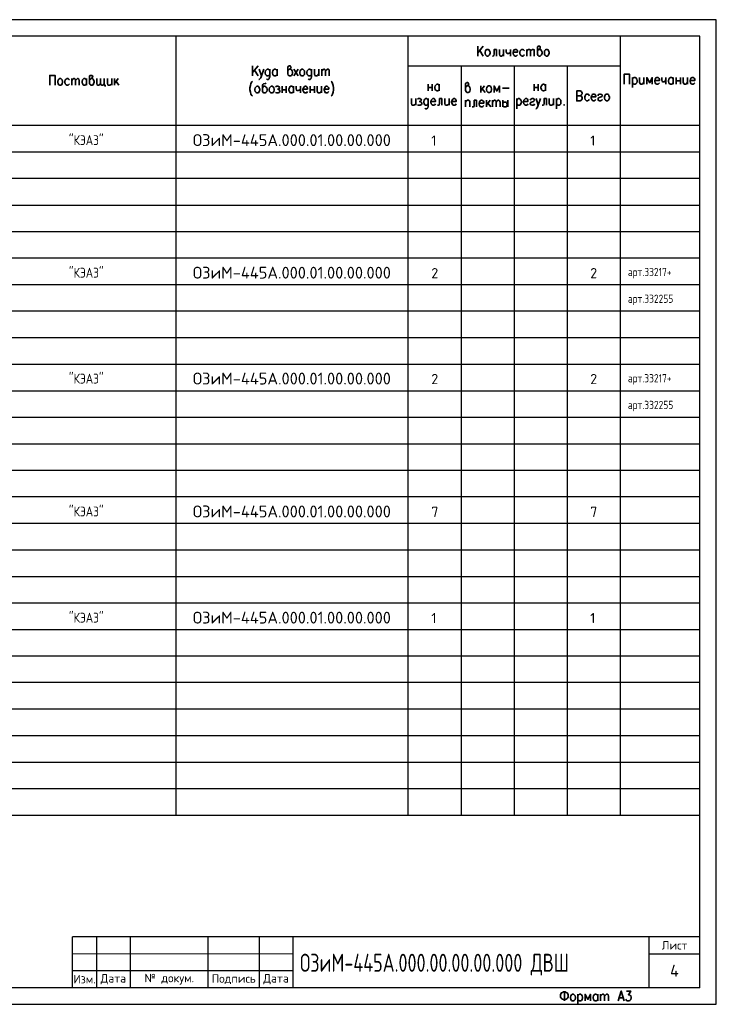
# Model space of a CAD drawing. Header units: millimetres. Extents: x -2 to 2563, y -1050 to -750.
# Tile 11 of 16: x 1495 to 1707, y -1050 to -750. Entities that reach past the tile are written whole.
import ezdxf

# ---------------------------------------------------------------- set-up
doc = ezdxf.new("R2010")
doc.units = ezdxf.units.MM
doc.layers.add('Cont', color=6, linetype='Continuous')
doc.layers.add('Text', color=3, linetype='Continuous')
doc.styles.add('Isocpeur', font='isocpeur.ttf')
doc.styles.add('simplex', font='simplex.shx', dxfattribs={"width": 0.9})
doc.styles.add('Style1', font='romans.shx', dxfattribs={"width": 0.8})

msp = doc.modelspace()

# ---------------------------------------------------------------- linework, layer by layer
at = {"color": 7, "linetype": 'Continuous', "lineweight": 25}
for p, q in [((1706.79, -750.23), (1282.76, -750.23)), ((1706.79, -1050.02), (1706.79, -750.23)), ((1701.81, -790.6), (1302.94, -790.6)), ((1701.81, -798.63), (1302.94, -798.63)), ((1701.81, -806.76), (1302.94, -806.76)), ((1701.81, -814.8), (1302.94, -814.8)), ((1701.81, -822.84), (1302.94, -822.84)), ((1701.81, -830.96), (1302.94, -830.96)), ((1701.81, -839), (1302.94, -839)), ((1701.81, -847.13), (1302.94, -847.13)), ((1701.81, -855.17), (1302.94, -855.17)), ((1701.81, -863.29), (1302.94, -863.29)), ((1701.81, -871.33), (1302.94, -871.33)), ((1701.81, -879.46), (1302.94, -879.46)), ((1701.81, -887.5), (1302.94, -887.5)), ((1701.81, -895.53), (1302.94, -895.53)), ((1701.81, -903.66), (1302.94, -903.66)), ((1701.81, -911.7), (1302.94, -911.7)), ((1701.81, -919.83), (1302.94, -919.83)), ((1701.81, -927.86), (1302.94, -927.86)), ((1701.81, -935.99), (1302.94, -935.99)), ((1701.81, -944.03), (1302.94, -944.03)), ((1701.81, -952.07), (1302.94, -952.07)), ((1701.81, -960.19), (1302.94, -960.19)), ((1701.81, -968.23), (1302.94, -968.23)), ((1701.81, -976.36), (1302.94, -976.36)), ((1701.81, -984.4), (1302.94, -984.4)), ((1282.76, -1050.02), (1706.79, -1050.02))]:
    msp.add_line(p, q, dxfattribs=at)
at = {"color": 7, "linetype": 'Continuous', "lineweight": 35}
for p, q in [((1635.84, -758.27), (1634.18, -760.28)), ((1634.18, -758.27), (1634.18, -761.33)), ((1635.84, -761.33), (1634.8, -759.58)), ((1639.86, -759.32), (1639.86, -761.33)), ((1642.05, -759.32), (1642.05, -761.33)), ((1644.14, -759.32), (1644.14, -761.33)), ((1649.13, -759.32), (1649.13, -761.33)), ((1567.34, -764.3), (1565.68, -766.31)), ((1565.68, -764.3), (1565.68, -767.35)), ((1567.34, -767.35), (1566.29, -765.61)), ((1573.11, -765.34), (1573.11, -767.35)), ((1578.26, -765.34), (1579.57, -767.35)), ((1579.57, -765.34), (1578.26, -767.35)), ((1585.78, -765.34), (1585.78, -767.35)), ((1586.74, -765.34), (1586.74, -767.35)), ((1510.63, -768.14), (1510.63, -770.15)), ((1515.09, -768.14), (1515.09, -770.15)), ((1522.78, -768.14), (1522.78, -770.15)), ((1523.65, -768.14), (1523.65, -770.15)), ((1524.79, -768.14), (1523.65, -769.63)), ((1524.09, -769.01), (1524.96, -770.15)), ((1619.07, -769.89), (1619.07, -771.9)), ((1620.29, -769.89), (1620.29, -771.9)), ((1622.48, -769.89), (1622.48, -771.9)), ((1635.15, -770.41), (1635.15, -772.42)), ((1636.28, -770.41), (1635.15, -771.81)), ((1651.4, -769.89), (1651.4, -771.9)), ((1652.62, -769.89), (1652.62, -771.9)), ((1654.8, -769.89), (1654.8, -771.9)), ((1681.28, -767.88), (1681.28, -770.85)), ((1684.77, -767.88), (1684.77, -769.89)), ((1691.42, -767.88), (1691.42, -769.89)), ((1693.69, -767.88), (1693.69, -769.89)), ((1694.56, -767.88), (1694.56, -769.89)), ((1694.56, -768.84), (1695.87, -768.84)), ((1695.87, -767.88), (1695.87, -769.89)), ((1698.06, -767.88), (1698.06, -769.89)), ((1574.68, -770.5), (1574.68, -772.51)), ((1574.68, -771.55), (1575.9, -771.55)), ((1575.9, -770.5), (1575.9, -772.51)), ((1578.09, -770.5), (1578.09, -772.51)), ((1580.19, -770.5), (1580.19, -772.51)), ((1583.16, -770.5), (1583.16, -772.51)), ((1583.16, -771.55), (1584.47, -771.55)), ((1584.47, -770.5), (1584.47, -772.51)), ((1586.65, -770.5), (1586.65, -772.51)), ((1619.07, -770.85), (1620.29, -770.85)), ((1635.58, -771.29), (1636.46, -772.42)), ((1641.7, -771.11), (1643.8, -771.11)), ((1651.4, -770.85), (1652.62, -770.85)), ((1615.31, -774.26), (1615.31, -776.27)), ((1623.26, -774.26), (1623.26, -776.27)), ((1625.45, -774.26), (1625.45, -776.27)), ((1630.51, -774.78), (1630.51, -776.79)), ((1633.83, -774.78), (1633.83, -776.79)), ((1636.81, -774.78), (1636.81, -776.79)), ((1637.94, -774.78), (1636.81, -776.27)), ((1637.24, -775.65), (1638.12, -776.79)), ((1638.64, -774.78), (1638.64, -776.79)), ((1641.87, -774.78), (1641.87, -776.79)), ((1643.36, -774.78), (1643.36, -776.79)), ((1646.07, -774.26), (1646.07, -777.32)), ((1655.07, -774.26), (1655.07, -776.27)), ((1657.25, -774.26), (1657.25, -776.27)), ((1658.13, -774.26), (1658.13, -777.32)), ((1660.57, -1046), (1660.57, -1048.97)), ((1664.68, -1046.96), (1664.68, -1050.02)), ((1670.71, -1046.96), (1670.71, -1048.97)), ((1671.58, -1046.96), (1671.58, -1048.97)), ((1677.26, -1048.01), (1678.4, -1048.01))]:
    msp.add_line(p, q, dxfattribs=at)
at = {"color": 7, "lineweight": 20}
msp.add_line((1510.89, -1034.63), (1577.97, -1034.63), dxfattribs=at)
at = {"color": 7, "linetype": 'Continuous', "lineweight": 35}
for points in [[(1652.36, -759.75), (1652.53, -759.4), (1652.8, -759.32), (1653.14, -758.97), (1653.23, -758.7), (1653.14, -758.44), (1653.06, -758.27), (1652.71, -758.27), (1652.45, -758.44), (1652.36, -758.53), (1652.36, -760.71), (1652.45, -760.98), (1652.53, -761.15), (1652.8, -761.33), (1653.14, -761.33), (1653.41, -761.15), (1653.58, -760.89), (1653.76, -760.45), (1653.76, -760.1), (1653.58, -759.75), (1653.41, -759.4), (1653.14, -759.32), (1652.8, -759.32)], [(1639.86, -759.32), (1639.16, -759.32), (1639.16, -760.71), (1639.08, -761.15), (1638.81, -761.33), (1638.64, -761.33)], [(1640.82, -759.32), (1640.82, -760.71), (1640.91, -761.15), (1641.17, -761.33), (1641.52, -761.33), (1641.7, -761.15), (1642.05, -760.71)], [(1642.83, -759.32), (1642.83, -760.01), (1643.01, -760.45), (1643.18, -760.54), (1643.53, -760.54), (1643.8, -760.45), (1644.14, -760.01)], [(1644.93, -760.1), (1646.33, -760.1), (1646.33, -759.84), (1646.24, -759.58), (1646.07, -759.4), (1645.89, -759.32), (1645.54, -759.32), (1645.28, -759.4), (1645.11, -759.75), (1644.93, -760.1), (1644.93, -760.45), (1645.11, -760.89), (1645.28, -761.15), (1645.54, -761.33), (1645.89, -761.33), (1646.07, -761.15), (1646.33, -760.89)], [(1648.43, -759.75), (1648.16, -759.4), (1647.99, -759.32), (1647.64, -759.32), (1647.38, -759.4), (1647.12, -759.75), (1647.03, -760.1), (1647.03, -760.45), (1647.12, -760.89), (1647.38, -761.15), (1647.64, -761.33), (1647.99, -761.33), (1648.16, -761.15), (1648.43, -760.89)], [(1649.13, -759.84), (1649.47, -759.4), (1649.65, -759.32), (1649.91, -759.32), (1650.17, -759.4), (1650.26, -759.84), (1650.26, -761.33)], [(1650.26, -759.84), (1650.61, -759.4), (1650.87, -759.32), (1651.05, -759.32), (1651.31, -759.4), (1651.4, -759.84), (1651.4, -761.33)], [(1576.43, -765.78), (1576.69, -765.52), (1576.87, -765.34), (1577.21, -765.08), (1577.39, -764.73), (1577.21, -764.47), (1577.13, -764.3), (1576.78, -764.3), (1576.52, -764.47), (1576.43, -764.65), (1576.43, -766.74), (1576.52, -767.09), (1576.69, -767.18), (1576.87, -767.35), (1577.21, -767.35), (1577.48, -767.18), (1577.74, -766.92), (1577.83, -766.48), (1577.83, -766.22), (1577.74, -765.78), (1577.48, -765.52), (1577.21, -765.34), (1576.87, -765.34)], [(1503.91, -770.15), (1503.91, -767.18), (1505.57, -767.18), (1505.57, -770.15)], [(1516.05, -768.58), (1516.31, -768.32), (1516.49, -768.14), (1516.84, -767.88), (1517.01, -767.53), (1516.84, -767.27), (1516.75, -767.18), (1516.4, -767.18), (1516.14, -767.27), (1516.05, -767.44), (1516.05, -769.63), (1516.14, -769.89), (1516.31, -770.06), (1516.49, -770.15), (1516.84, -770.15), (1517.1, -770.06), (1517.27, -769.71), (1517.45, -769.28), (1517.45, -769.01), (1517.27, -768.58), (1517.1, -768.32), (1516.84, -768.14), (1516.49, -768.14)], [(1568.39, -767.35), (1568.13, -767.97), (1567.87, -768.23), (1567.69, -768.4), (1567.52, -768.4)], [(1567.69, -765.34), (1568.39, -767.35), (1569.09, -765.34)], [(1570.92, -765.78), (1570.75, -765.61), (1570.66, -765.52), (1570.4, -765.34), (1570.14, -765.34), (1569.88, -765.52), (1569.61, -765.78), (1569.53, -766.22), (1569.53, -766.48), (1569.61, -766.92), (1569.88, -767.18), (1570.14, -767.35), (1570.4, -767.35), (1570.66, -767.18), (1570.92, -766.92)], [(1570.92, -765.34), (1570.92, -767.62), (1570.75, -768.05), (1570.66, -768.23), (1570.4, -768.4), (1570.14, -768.4), (1569.88, -768.23)], [(1573.11, -766.92), (1572.85, -767.18), (1572.67, -767.35), (1572.32, -767.35), (1572.06, -767.18), (1571.97, -767.09), (1571.8, -766.92), (1571.71, -766.48), (1571.71, -766.22), (1571.8, -765.78), (1572.06, -765.52), (1572.32, -765.34), (1572.67, -765.34), (1572.85, -765.52), (1573.11, -765.78)], [(1583.59, -765.78), (1583.51, -765.61), (1583.33, -765.52), (1583.16, -765.34), (1582.81, -765.34), (1582.54, -765.52), (1582.28, -765.78), (1582.2, -766.22), (1582.2, -766.48), (1582.28, -766.92), (1582.54, -767.18), (1582.81, -767.35), (1583.16, -767.35), (1583.33, -767.18), (1583.59, -766.92)], [(1583.59, -765.34), (1583.59, -767.62), (1583.51, -768.05), (1583.33, -768.23), (1583.16, -768.4), (1582.81, -768.4), (1582.54, -768.23)], [(1584.55, -765.34), (1584.55, -766.74), (1584.64, -767.18), (1584.9, -767.35), (1585.25, -767.35), (1585.43, -767.18), (1585.78, -766.74)], [(1586.74, -765.87), (1587.09, -765.52), (1587.26, -765.34), (1587.53, -765.34), (1587.79, -765.52), (1587.87, -765.87), (1587.87, -767.35)], [(1587.87, -765.87), (1588.22, -765.52), (1588.4, -765.34), (1588.66, -765.34), (1588.92, -765.52), (1589.01, -765.87), (1589.01, -767.35)], [(1678.75, -769.89), (1678.75, -766.83), (1680.41, -766.83), (1680.41, -769.89)], [(1509.94, -768.58), (1509.67, -768.32), (1509.5, -768.14), (1509.15, -768.14), (1508.89, -768.32), (1508.62, -768.58), (1508.54, -769.01), (1508.54, -769.28), (1508.62, -769.71), (1508.89, -770.06), (1509.15, -770.15), (1509.5, -770.15), (1509.67, -770.06), (1509.94, -769.71)], [(1510.63, -768.75), (1510.98, -768.32), (1511.16, -768.14), (1511.42, -768.14), (1511.68, -768.32), (1511.77, -768.75), (1511.77, -770.15)], [(1511.77, -768.75), (1512.12, -768.32), (1512.38, -768.14), (1512.56, -768.14), (1512.82, -768.32), (1512.91, -768.75), (1512.91, -770.15)], [(1515.09, -769.71), (1514.92, -770.06), (1514.65, -770.15), (1514.3, -770.15), (1514.13, -770.06), (1513.95, -769.89), (1513.87, -769.71), (1513.78, -769.28), (1513.78, -769.01), (1513.87, -768.58), (1514.13, -768.32), (1514.3, -768.14), (1514.65, -768.14), (1514.92, -768.32), (1515.09, -768.58)], [(1519.37, -769.63), (1519.02, -770.06), (1518.85, -770.15), (1518.59, -770.15), (1518.32, -770.06), (1518.24, -769.63), (1518.24, -768.14)], [(1520.51, -769.63), (1520.25, -770.06), (1519.98, -770.15), (1519.72, -770.15), (1519.55, -770.06), (1519.37, -769.63), (1519.37, -768.14)], [(1520.51, -768.14), (1520.51, -770.15), (1520.77, -770.15), (1520.77, -770.59)], [(1521.47, -768.14), (1521.47, -769.63), (1521.56, -770.06), (1521.82, -770.15), (1522.17, -770.15), (1522.43, -770.06), (1522.78, -769.63)], [(1565.68, -768.93), (1565.42, -769.19), (1565.16, -769.63), (1564.98, -770.24), (1564.81, -770.94), (1564.81, -771.55), (1564.98, -772.25), (1565.16, -772.86), (1565.42, -773.3), (1565.68, -773.56)], [(1569.79, -769.54), (1569.61, -769.63), (1569, -769.8), (1568.74, -769.98), (1568.65, -770.24), (1568.65, -771.99), (1568.74, -772.25), (1568.91, -772.42), (1569.09, -772.51), (1569.44, -772.51), (1569.7, -772.42), (1569.96, -772.07), (1570.05, -771.72), (1570.05, -771.37), (1569.96, -770.94), (1569.79, -770.85), (1569.7, -770.67), (1569.44, -770.5), (1569.09, -770.5), (1568.91, -770.67), (1568.65, -770.94)], [(1589.53, -768.93), (1589.8, -769.19), (1589.97, -769.63), (1590.23, -770.24), (1590.32, -770.94), (1590.32, -771.55), (1590.23, -772.25), (1589.97, -772.86), (1589.8, -773.3), (1589.53, -773.56)], [(1622.48, -771.46), (1622.3, -771.72), (1622.04, -771.9), (1621.69, -771.9), (1621.51, -771.72), (1621.34, -771.64), (1621.25, -771.46), (1621.16, -771.02), (1621.16, -770.76), (1621.25, -770.33), (1621.51, -770.06), (1621.69, -769.89), (1622.04, -769.89), (1622.3, -770.06), (1622.48, -770.33)], [(1630.51, -770.85), (1630.78, -770.5), (1630.95, -770.41), (1631.3, -770.06), (1631.48, -769.8), (1631.3, -769.54), (1631.21, -769.36), (1630.86, -769.36), (1630.69, -769.54), (1630.51, -769.63), (1630.51, -771.81), (1630.69, -772.07), (1630.78, -772.25), (1630.95, -772.42), (1631.3, -772.42), (1631.56, -772.25), (1631.82, -771.99), (1631.91, -771.55), (1631.91, -771.29), (1631.82, -770.85), (1631.56, -770.5), (1631.3, -770.41), (1630.95, -770.41)], [(1640.82, -772.42), (1640.82, -770.41), (1639.95, -771.99), (1639.16, -770.41), (1639.16, -772.42)], [(1654.8, -771.46), (1654.63, -771.72), (1654.37, -771.9), (1654.02, -771.9), (1653.76, -771.72), (1653.67, -771.64), (1653.58, -771.46), (1653.41, -771.02), (1653.41, -770.76), (1653.58, -770.33), (1653.76, -770.06), (1654.02, -769.89), (1654.37, -769.89), (1654.63, -770.06), (1654.8, -770.33)], [(1681.28, -768.32), (1681.54, -767.97), (1681.8, -767.88), (1682.07, -767.88), (1682.33, -767.97), (1682.59, -768.32), (1682.68, -768.75), (1682.68, -769.01), (1682.59, -769.45), (1682.33, -769.71), (1682.07, -769.89), (1681.8, -769.89), (1681.54, -769.71), (1681.28, -769.45)], [(1683.46, -767.88), (1683.46, -769.28), (1683.64, -769.71), (1683.81, -769.89), (1684.16, -769.89), (1684.43, -769.71), (1684.77, -769.28)], [(1687.31, -769.89), (1687.31, -767.88), (1686.52, -769.45), (1685.65, -767.88), (1685.65, -769.89)], [(1688.09, -768.75), (1689.49, -768.75), (1689.49, -768.4), (1689.41, -768.14), (1689.23, -767.97), (1689.06, -767.88), (1688.71, -767.88), (1688.44, -767.97), (1688.18, -768.32), (1688.09, -768.75), (1688.09, -769.01), (1688.18, -769.45), (1688.44, -769.71), (1688.71, -769.89), (1689.06, -769.89), (1689.23, -769.71), (1689.49, -769.45)], [(1690.19, -767.88), (1690.19, -768.58), (1690.28, -769.01), (1690.54, -769.19), (1690.89, -769.19), (1691.15, -769.01), (1691.42, -768.58)], [(1693.69, -769.45), (1693.42, -769.71), (1693.16, -769.89), (1692.81, -769.89), (1692.64, -769.71), (1692.46, -769.63), (1692.38, -769.45), (1692.29, -769.01), (1692.29, -768.75), (1692.38, -768.32), (1692.64, -767.97), (1692.81, -767.88), (1693.16, -767.88), (1693.42, -767.97), (1693.69, -768.32)], [(1696.75, -767.88), (1696.75, -769.28), (1696.92, -769.71), (1697.09, -769.89), (1697.44, -769.89), (1697.71, -769.71), (1698.06, -769.28)], [(1698.84, -768.75), (1700.24, -768.75), (1700.24, -768.4), (1700.15, -768.14), (1699.98, -767.97), (1699.8, -767.88), (1699.45, -767.88), (1699.19, -767.97), (1698.93, -768.32), (1698.84, -768.75), (1698.84, -769.01), (1698.93, -769.45), (1699.19, -769.71), (1699.45, -769.89), (1699.8, -769.89), (1699.98, -769.71), (1700.24, -769.45)], [(1572.67, -770.67), (1573.02, -770.5), (1573.37, -770.5), (1573.72, -770.67), (1573.81, -770.94), (1573.72, -771.29), (1573.46, -771.37), (1573.2, -771.37)], [(1573.46, -771.37), (1573.72, -771.55), (1573.81, -771.72), (1573.98, -771.99), (1573.81, -772.25), (1573.72, -772.42), (1573.46, -772.51), (1573.02, -772.51), (1572.67, -772.42)], [(1578.09, -772.07), (1577.91, -772.42), (1577.65, -772.51), (1577.3, -772.51), (1577.04, -772.42), (1576.95, -772.25), (1576.87, -772.07), (1576.69, -771.72), (1576.69, -771.37), (1576.87, -770.94), (1577.04, -770.67), (1577.3, -770.5), (1577.65, -770.5), (1577.91, -770.67), (1578.09, -770.94)], [(1578.96, -770.5), (1578.96, -771.29), (1579.05, -771.72), (1579.22, -771.81), (1579.57, -771.81), (1579.84, -771.72), (1580.19, -771.29)], [(1580.97, -771.37), (1582.37, -771.37), (1582.37, -771.11), (1582.28, -770.85), (1582.2, -770.67), (1581.93, -770.5), (1581.58, -770.5), (1581.32, -770.67), (1581.15, -770.94), (1580.97, -771.37), (1580.97, -771.72), (1581.15, -772.07), (1581.32, -772.42), (1581.58, -772.51), (1581.93, -772.51), (1582.2, -772.42), (1582.37, -772.07)], [(1585.34, -770.5), (1585.34, -771.99), (1585.52, -772.42), (1585.69, -772.51), (1586.04, -772.51), (1586.3, -772.42), (1586.65, -771.99)], [(1587.44, -771.37), (1588.84, -771.37), (1588.84, -771.11), (1588.75, -770.85), (1588.57, -770.67), (1588.4, -770.5), (1588.05, -770.5), (1587.79, -770.67), (1587.61, -770.94), (1587.44, -771.37), (1587.44, -771.72), (1587.61, -772.07), (1587.79, -772.42), (1588.05, -772.51), (1588.4, -772.51), (1588.57, -772.42), (1588.84, -772.07)], [(1665.38, -771.9), (1664.33, -771.9), (1664.33, -774.96), (1665.38, -774.96), (1665.73, -774.78), (1665.81, -774.61), (1665.99, -774.34), (1665.99, -773.91), (1665.81, -773.65), (1665.73, -773.47), (1665.38, -773.38), (1664.33, -773.38)], [(1665.38, -771.9), (1665.73, -772.07), (1665.81, -772.16), (1665.99, -772.51), (1665.99, -772.77), (1665.81, -773.03), (1665.73, -773.21), (1665.38, -773.38)], [(1668.17, -773.38), (1667.91, -773.03), (1667.65, -772.95), (1667.3, -772.95), (1667.12, -773.03), (1666.86, -773.38), (1666.78, -773.73), (1666.78, -774.08), (1666.86, -774.52), (1667.12, -774.78), (1667.3, -774.96), (1667.65, -774.96), (1667.91, -774.78), (1668.17, -774.52)], [(1668.7, -773.73), (1670.1, -773.73), (1670.1, -773.47), (1670.01, -773.21), (1669.92, -773.03), (1669.66, -772.95), (1669.31, -772.95), (1669.05, -773.03), (1668.87, -773.38), (1668.7, -773.73), (1668.7, -774.08), (1668.87, -774.52), (1669.05, -774.78), (1669.31, -774.96), (1669.66, -774.96), (1669.92, -774.78), (1670.1, -774.52)], [(1670.79, -773.38), (1670.88, -773.03), (1671.23, -772.95), (1671.58, -772.95), (1671.93, -773.03), (1672.11, -773.38), (1671.93, -773.65), (1671.76, -773.73), (1671.14, -773.91), (1670.88, -774.08), (1670.79, -774.34), (1670.79, -774.52), (1670.88, -774.78), (1671.23, -774.96), (1671.58, -774.96), (1671.93, -774.78), (1672.11, -774.52)], [(1614, -774.26), (1614, -775.74), (1614.17, -776.18), (1614.35, -776.27), (1614.7, -776.27), (1614.96, -776.18), (1615.31, -775.74)], [(1615.84, -774.43), (1616.18, -774.26), (1616.53, -774.26), (1616.88, -774.43), (1617.06, -774.69), (1616.88, -774.96), (1616.71, -775.13), (1616.36, -775.13)], [(1616.71, -775.13), (1616.88, -775.31), (1617.06, -775.39), (1617.15, -775.74), (1617.06, -776), (1616.88, -776.18), (1616.71, -776.27), (1616.18, -776.27), (1615.84, -776.18)], [(1619.07, -774.69), (1618.98, -774.61), (1618.89, -774.43), (1618.63, -774.26), (1618.28, -774.26), (1618.11, -774.43), (1617.84, -774.69), (1617.76, -775.13), (1617.76, -775.39), (1617.84, -775.83), (1618.11, -776.18), (1618.28, -776.27), (1618.63, -776.27), (1618.89, -776.18), (1619.07, -775.83)], [(1619.07, -774.26), (1619.07, -776.62), (1618.98, -777.05), (1618.89, -777.14), (1618.63, -777.32), (1618.28, -777.32), (1618.11, -777.14)], [(1619.94, -775.13), (1621.34, -775.13), (1621.34, -774.87), (1621.16, -774.61), (1621.08, -774.43), (1620.82, -774.26), (1620.47, -774.26), (1620.29, -774.43), (1620.03, -774.69), (1619.94, -775.13), (1619.94, -775.39), (1620.03, -775.83), (1620.29, -776.18), (1620.47, -776.27), (1620.82, -776.27), (1621.08, -776.18), (1621.34, -775.83)], [(1623.26, -774.26), (1622.56, -774.26), (1622.56, -775.74), (1622.48, -776.18), (1622.21, -776.27), (1621.95, -776.27)], [(1624.22, -774.26), (1624.22, -775.74), (1624.31, -776.18), (1624.57, -776.27), (1624.83, -776.27), (1625.1, -776.18), (1625.45, -775.74)], [(1626.23, -775.13), (1627.63, -775.13), (1627.63, -774.87), (1627.54, -774.61), (1627.46, -774.43), (1627.19, -774.26), (1626.84, -774.26), (1626.58, -774.43), (1626.41, -774.69), (1626.23, -775.13), (1626.23, -775.39), (1626.41, -775.83), (1626.58, -776.18), (1626.84, -776.27), (1627.19, -776.27), (1627.46, -776.18), (1627.63, -775.83)], [(1630.51, -775.39), (1630.78, -774.96), (1631.04, -774.78), (1631.39, -774.78), (1631.65, -774.96), (1631.74, -775.22), (1631.74, -776.79)], [(1633.83, -774.78), (1633.14, -774.78), (1633.14, -776.27), (1633.05, -776.62), (1632.79, -776.79), (1632.52, -776.79)], [(1634.62, -775.65), (1636.02, -775.65), (1636.02, -775.39), (1635.93, -775.04), (1635.76, -774.96), (1635.58, -774.78), (1635.23, -774.78), (1634.97, -774.96), (1634.71, -775.22), (1634.62, -775.65), (1634.62, -775.92), (1634.71, -776.35), (1634.97, -776.62), (1635.23, -776.79), (1635.58, -776.79), (1635.76, -776.62), (1636.02, -776.35)], [(1638.64, -775.39), (1638.99, -774.96), (1639.25, -774.78), (1639.51, -774.78), (1639.69, -774.96), (1639.78, -775.39), (1639.78, -776.79)], [(1639.78, -775.39), (1640.13, -774.96), (1640.39, -774.78), (1640.65, -774.78), (1640.82, -774.96), (1641, -775.39), (1641, -776.79)], [(1641.87, -775.65), (1642.05, -775.48), (1642.22, -775.39), (1642.57, -775.39), (1642.75, -775.39), (1642.92, -775.48), (1643.01, -775.65), (1643.18, -775.92), (1643.18, -776.27), (1643.01, -776.53), (1642.92, -776.62), (1642.75, -776.79), (1642.22, -776.79), (1642.05, -776.62), (1641.87, -776.53)], [(1646.07, -774.69), (1646.24, -774.43), (1646.5, -774.26), (1646.85, -774.26), (1647.12, -774.43), (1647.29, -774.69), (1647.47, -775.13), (1647.47, -775.39), (1647.29, -775.83), (1647.12, -776.18), (1646.85, -776.27), (1646.5, -776.27), (1646.24, -776.18), (1646.07, -775.83)], [(1648.16, -775.13), (1649.47, -775.13), (1649.47, -774.87), (1649.39, -774.61), (1649.3, -774.43), (1649.04, -774.26), (1648.69, -774.26), (1648.51, -774.43), (1648.25, -774.69), (1648.16, -775.13), (1648.16, -775.39), (1648.25, -775.83), (1648.51, -776.18), (1648.69, -776.27), (1649.04, -776.27), (1649.3, -776.18), (1649.47, -775.83)], [(1650.17, -774.69), (1650.35, -774.43), (1650.7, -774.26), (1651.05, -774.26), (1651.4, -774.43), (1651.48, -774.69), (1651.4, -774.96), (1651.13, -775.13), (1650.52, -775.31), (1650.35, -775.39), (1650.17, -775.74), (1650.17, -775.83), (1650.35, -776.18), (1650.7, -776.27), (1651.05, -776.27), (1651.4, -776.18), (1651.48, -775.83)], [(1652.62, -776.27), (1652.36, -776.88), (1652.18, -777.14), (1651.92, -777.32), (1651.83, -777.32)], [(1651.92, -774.26), (1652.62, -776.27), (1653.32, -774.26)], [(1655.07, -774.26), (1654.37, -774.26), (1654.37, -775.74), (1654.28, -776.18), (1654.02, -776.27), (1653.76, -776.27)], [(1655.94, -774.26), (1655.94, -775.74), (1656.12, -776.18), (1656.29, -776.27), (1656.64, -776.27), (1656.9, -776.18), (1657.25, -775.74)], [(1658.13, -774.69), (1658.39, -774.43), (1658.65, -774.26), (1659, -774.26), (1659.17, -774.43), (1659.44, -774.69), (1659.52, -775.13), (1659.52, -775.39), (1659.44, -775.83), (1659.17, -776.18), (1659, -776.27), (1658.65, -776.27), (1658.39, -776.18), (1658.13, -775.83)], [(1676.91, -1048.97), (1677.87, -1046), (1678.75, -1048.97)], [(1679.44, -1046), (1680.76, -1046), (1680.06, -1047.13), (1680.41, -1047.13), (1680.58, -1047.31), (1680.76, -1047.39), (1680.84, -1047.83), (1680.84, -1048.09), (1680.76, -1048.53), (1680.49, -1048.88), (1680.14, -1048.97), (1679.79, -1048.97), (1679.44, -1048.88), (1679.36, -1048.7), (1679.27, -1048.44)], [(1664.68, -1047.39), (1664.94, -1047.13), (1665.12, -1046.96), (1665.46, -1046.96), (1665.73, -1047.13), (1665.99, -1047.39), (1666.08, -1047.83), (1666.08, -1048.09), (1665.99, -1048.53), (1665.73, -1048.88), (1665.46, -1048.97), (1665.12, -1048.97), (1664.94, -1048.88), (1664.68, -1048.53)], [(1668.52, -1048.97), (1668.52, -1046.96), (1667.74, -1048.53), (1666.86, -1046.96), (1666.86, -1048.97)], [(1670.71, -1048.53), (1670.45, -1048.88), (1670.27, -1048.97), (1669.92, -1048.97), (1669.66, -1048.88), (1669.57, -1048.7), (1669.4, -1048.53), (1669.31, -1048.09), (1669.31, -1047.83), (1669.4, -1047.39), (1669.66, -1047.13), (1669.92, -1046.96), (1670.27, -1046.96), (1670.45, -1047.13), (1670.71, -1047.39)], [(1671.58, -1047.57), (1671.93, -1047.13), (1672.19, -1046.96), (1672.45, -1046.96), (1672.63, -1047.13), (1672.8, -1047.57), (1672.8, -1048.97)], [(1672.8, -1047.57), (1673.15, -1047.13), (1673.33, -1046.96), (1673.59, -1046.96), (1673.85, -1047.13), (1673.94, -1047.57), (1673.94, -1048.97)]]:
    msp.add_lwpolyline(points, dxfattribs=at)
for points in [[(1636.98, -759.32), (1637.33, -759.32), (1637.59, -759.4), (1637.77, -759.75), (1637.94, -760.1), (1637.94, -760.45), (1637.77, -760.89), (1637.59, -761.15), (1637.33, -761.33), (1636.98, -761.33), (1636.72, -761.15), (1636.54, -760.89), (1636.46, -760.45), (1636.46, -760.1), (1636.54, -759.75), (1636.72, -759.4)], [(1654.98, -759.32), (1655.33, -759.32), (1655.59, -759.4), (1655.77, -759.75), (1655.94, -760.1), (1655.94, -760.45), (1655.77, -760.89), (1655.59, -761.15), (1655.33, -761.33), (1654.98, -761.33), (1654.8, -761.15), (1654.54, -760.89), (1654.46, -760.45), (1654.46, -760.1), (1654.54, -759.75), (1654.8, -759.4)], [(1580.62, -765.34), (1580.97, -765.34), (1581.15, -765.52), (1581.41, -765.78), (1581.5, -766.22), (1581.5, -766.48), (1581.41, -766.92), (1581.15, -767.18), (1580.97, -767.35), (1580.62, -767.35), (1580.36, -767.18), (1580.1, -766.92), (1580.01, -766.48), (1580.01, -766.22), (1580.1, -765.78), (1580.36, -765.52)], [(1506.96, -768.14), (1507.31, -768.14), (1507.49, -768.32), (1507.75, -768.58), (1507.84, -769.01), (1507.84, -769.28), (1507.75, -769.71), (1507.49, -770.06), (1507.31, -770.15), (1506.96, -770.15), (1506.7, -770.06), (1506.44, -769.71), (1506.35, -769.28), (1506.35, -769.01), (1506.44, -768.58), (1506.7, -768.32)], [(1637.42, -770.41), (1637.77, -770.41), (1638.03, -770.5), (1638.29, -770.85), (1638.38, -771.29), (1638.38, -771.55), (1638.29, -771.99), (1638.03, -772.25), (1637.77, -772.42), (1637.42, -772.42), (1637.24, -772.25), (1636.98, -771.99), (1636.89, -771.55), (1636.89, -771.29), (1636.98, -770.85), (1637.24, -770.5)], [(1566.9, -770.5), (1567.25, -770.5), (1567.52, -770.67), (1567.69, -770.94), (1567.87, -771.37), (1567.87, -771.72), (1567.69, -772.07), (1567.52, -772.42), (1567.25, -772.51), (1566.9, -772.51), (1566.73, -772.42), (1566.47, -772.07), (1566.38, -771.72), (1566.38, -771.37), (1566.47, -770.94), (1566.73, -770.67)], [(1571.27, -770.5), (1571.62, -770.5), (1571.88, -770.67), (1572.15, -770.94), (1572.23, -771.37), (1572.23, -771.72), (1572.15, -772.07), (1571.88, -772.42), (1571.62, -772.51), (1571.27, -772.51), (1571.1, -772.42), (1570.84, -772.07), (1570.75, -771.72), (1570.75, -771.37), (1570.84, -770.94), (1571.1, -770.67)], [(1673.33, -772.95), (1673.68, -772.95), (1673.94, -773.03), (1674.11, -773.38), (1674.29, -773.73), (1674.29, -774.08), (1674.11, -774.52), (1673.94, -774.78), (1673.68, -774.96), (1673.33, -774.96), (1673.07, -774.78), (1672.89, -774.52), (1672.8, -774.08), (1672.8, -773.73), (1672.89, -773.38), (1673.07, -773.03)], [(1660.48, -776), (1660.4, -776.18), (1660.48, -776.27), (1660.57, -776.18)], [(1660.31, -1046.26), (1660.75, -1046.26), (1661.1, -1046.43), (1661.36, -1046.52), (1661.62, -1046.87), (1661.71, -1047.13), (1661.71, -1047.74), (1661.62, -1048.01), (1661.36, -1048.27), (1661.1, -1048.44), (1660.75, -1048.53), (1660.31, -1048.53), (1659.96, -1048.44), (1659.7, -1048.27), (1659.52, -1048.01), (1659.35, -1047.74), (1659.35, -1047.13), (1659.52, -1046.87), (1659.7, -1046.52), (1659.96, -1046.43)], [(1662.93, -1046.96), (1663.28, -1046.96), (1663.54, -1047.13), (1663.8, -1047.39), (1663.89, -1047.83), (1663.89, -1048.09), (1663.8, -1048.53), (1663.54, -1048.88), (1663.28, -1048.97), (1662.93, -1048.97), (1662.76, -1048.88), (1662.49, -1048.53), (1662.41, -1048.09), (1662.41, -1047.83), (1662.49, -1047.39), (1662.76, -1047.13)]]:
    msp.add_lwpolyline(points, close=True, dxfattribs=at)
at = {"layer": 'Cont', "color": 7}
for p, q in [((1701.81, -755.21), (1302.94, -755.21)), ((1542.26, -755.21), (1542.26, -992.52)), ((1612.95, -755.21), (1612.95, -992.52)), ((1677.52, -755.21), (1677.52, -992.52)), ((1701.81, -1044.95), (1701.81, -755.21)), ((1612.95, -764.3), (1677.52, -764.3)), ((1629.12, -764.3), (1629.12, -992.52)), ((1645.28, -764.3), (1645.28, -992.52)), ((1661.36, -764.3), (1661.36, -992.52)), ((1701.81, -782.47), (1302.94, -782.47)), ((1701.81, -992.52), (1302.94, -992.52)), ((1701.81, -1029.47), (1510.89, -1029.47)), ((1510.89, -1044.95), (1510.89, -1029.47)), ((1518.12, -1029.47), (1518.12, -1044.95)), ((1528.44, -1029.47), (1528.44, -1044.95)), ((1552.17, -1044.95), (1552.17, -1029.47)), ((1567.65, -1029.47), (1567.65, -1044.95)), ((1577.97, -1044.95), (1577.97, -1029.47)), ((1686.33, -1044.95), (1686.33, -1029.47)), ((1686.33, -1034.63), (1701.81, -1034.63)), ((1577.97, -1039.79), (1510.89, -1039.79)), ((1701.81, -1044.95), (1302.94, -1044.95))]:
    msp.add_line(p, q, dxfattribs=at)

# ---------------------------------------------------------------- texts
at = {"color": 0, "lineweight": 35, "style": 'simplex', "width": 0.7}
msp.add_text('ОЗиМ-445А.000.00.00.00.000 ДВШ', height=5.5, dxfattribs=at).set_placement((1580.08, -1040.12))
at = {"lineweight": 25, "char_height": 3.612, "width": 81.4421, "attachment_point": 5, "style": 'Isocpeur'}
for insert in [(1588.19, -786.9), (1588.19, -827.26), (1588.19, -859.5), (1588.19, -899.96), (1588.19, -932.29)]:
    msp.add_mtext('\\pxsm1.5,ql;ОЗиМ-445А.000.01.00.00.000', dxfattribs=dict(at, insert=insert))
at = {"color": 7, "lineweight": 25, "attachment_point": 5, "style": 'Isocpeur'}
for s, insert, char_height, width in [('\\pxsm1.5,ql;{\\H0.85714x;1\\H1.13334x; }', (1660.78, -787.03), 3.612, 81.4421), ('\\pxsm1.5,ql;{\\H0.85714x;1}', (1709.14, -787.03), 3.612, 81.4421), ('\\pxsm1.5,ql;{\\H0.85714x;2\\H1.13334x; }', (1660.78, -827.4), 3.612, 81.4421), ('\\pxsm1.5,ql;{\\H0.85714x;2}', (1709.14, -827.4), 3.612, 81.4421), ('\\pxsm1.5,ql;{\\H0.85714x;2}', (1660.78, -859.64), 3.612, 81.4421), ('\\pxsm1.5,ql;{\\H0.85714x;2}', (1709.14, -859.64), 3.612, 81.4421), ('\\pxsm1.5,ql;{\\H0.85714x;7\\H1.13334x; }', (1660.78, -900.09), 3.612, 81.4421), ('\\pxsm1.5,ql;{\\H0.85714x;7}', (1709.14, -900.09), 3.612, 81.4421), ('\\pxsm1.5,ql;{\\H0.85714x;1\\H1.13334x; }', (1660.78, -932.42), 3.612, 81.4421), ('\\pxsm1.5,ql;{\\H0.85714x;1}', (1709.14, -932.42), 3.612, 81.4421), ('Лист', (1694.07, -1032.05), 2.58, 20.64), ('4', (1694.07, -1039.79), 3.61, 20.64), ('Изм.', (1514.51, -1042.37), 2.58, 20.64), ('Дата', (1523.28, -1042.37), 2.58, 20.64), ('№ докум.', (1540.31, -1042.37), 2.58, 20.64), ('Подпись', (1559.91, -1042.37), 2.58, 20.64), ('Дата', (1572.81, -1042.37), 2.58, 20.64)]:
    msp.add_mtext(s, dxfattribs=dict(at, insert=insert, char_height=char_height, width=width))
at = {"layer": 'Text', "style": 'Style1', "width": 0.8}
for s, height, p in [('"КЭАЗ"', 3, (1509.74, -788.4)), ('"КЭАЗ"', 3, (1509.74, -828.76)), ('арт.33217+', 2.5, (1679.89, -828.31)), ('арт.332255 ', 2.5, (1679.89, -836.44)), ('"КЭАЗ"', 3, (1509.74, -861.01)), ('арт.33217+', 2.5, (1679.89, -860.64)), ('арт.332255 ', 2.5, (1679.89, -868.77)), ('"КЭАЗ"', 3, (1509.74, -901.46)), ('"КЭАЗ"', 3, (1509.74, -933.79))]:
    msp.add_text(s, height=height, dxfattribs=at).set_placement(p)

doc.saveas('drawing.dxf')
